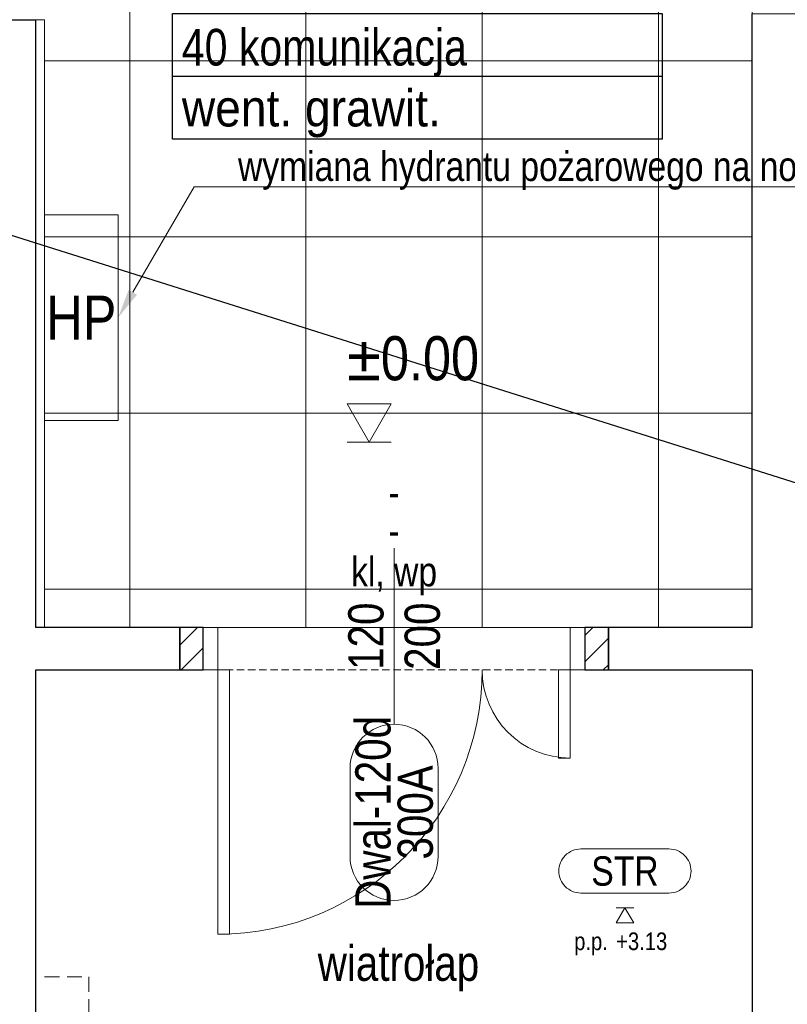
# Model space of a CAD drawing. Header units: millimetres. Extents: x -53179 to 121817, y -123620 to 254214.
# Tile 240 of 256: x 39415 to 42029, y 2456 to 5810. Entities that reach past the tile are written whole.
import ezdxf
from ezdxf import colors
from ezdxf.entities.mleader import LeaderData, LeaderLine
from ezdxf.enums import TextEntityAlignment as Align
from ezdxf.math import Vec2, Vec3

# ---------------------------------------------------------------- set-up
doc = ezdxf.new("R2010")
doc.units = ezdxf.units.MM
doc.linetypes.add('xref_ACAD-LSN_dyspozytornia_PW_rzuty_12$0$DASHED', pattern=[19.05, 12.7, -6.35])
doc.layers.add('METKI', color=7, linetype='Continuous')
doc.layers.add('WM_opis', color=7, linetype='Continuous')
for name, color, linetype, lineweight in [('xref', 8, 'Continuous', 13), ('xref_ACAD-LSN_dyspozytornia_PW_rzuty_12$0$A drzwi aluminiowe', 8, 'Continuous', 9), ('xref_ACAD-LSN_dyspozytornia_PW_rzuty_12$0$A hatch', 8, 'Continuous', 5), ('xref_ACAD-LSN_dyspozytornia_PW_rzuty_12$0$A hydrant', 8, 'Continuous', 13), ('xref_ACAD-LSN_dyspozytornia_PW_rzuty_12$0$A koty architektura', 8, 'Continuous', 9), ('xref_ACAD-LSN_dyspozytornia_PW_rzuty_12$0$A opis', 8, 'Continuous', 13), ('xref_ACAD-LSN_dyspozytornia_PW_rzuty_12$0$A opis stolarka', 8, 'Continuous', 9), ('xref_ACAD-LSN_dyspozytornia_PW_rzuty_12$0$A opis stolarka NWD typ', 8, 'Continuous', 9), ('xref_ACAD-LSN_dyspozytornia_PW_rzuty_12$0$A opis stolarka NWD wyposażenie', 8, 'Continuous', 9), ('xref_ACAD-LSN_dyspozytornia_PW_rzuty_12$0$A opis technologia', 8, 'Continuous', 13), ('xref_ACAD-LSN_dyspozytornia_PW_rzuty_12$0$A sufit', 8, 'Continuous', 9), ('xref_ACAD-LSN_dyspozytornia_PW_rzuty_12$0$A sufit obrys', 8, 'Continuous', 18), ('xref_ACAD-LSN_dyspozytornia_PW_rzuty_12$0$A sufit podwieszany opis', 8, 'Continuous', 13), ('xref_ACAD-LSN_dyspozytornia_PW_rzuty_12$0$A widok wyżej', 8, 'xref_ACAD-LSN_dyspozytornia_PW_rzuty_12$0$DASHED', 9), ('xref_ACAD-LSN_dyspozytornia_PW_rzuty_12$0$A-Wall', 8, 'Continuous', 25)]:
    doc.layers.add(name, color=color, linetype=linetype, lineweight=lineweight)
doc.layers.add('xref_ACAD-LSN_dyspozytornia_PW_rzuty_12$0$A opis ppoż drzwi', color=8, linetype='Continuous', lineweight=13, transparency=0.25)
doc.styles.get("Standard").update_dxf_attribs({"font": 'arial.ttf'})
doc.styles.add('xref_ACAD-LSN_dyspozytornia_PW_rzuty_12$0$STYL ASA', font='ARIALN.TTF')

# ---------------------------------------------------------------- blocks, each defined once
blk = doc.blocks.new('xref_ACAD-LSN_dyspozytornia_PW_rzuty_12$0$rzedna_ARCH_UP')
at = {"color": 0, "linetype": 'ByBlock'}
blk.add_line((0.05, 0), (-0.05, 0), dxfattribs=at)
blk.add_lwpolyline([(0, 0), (0.05, 0.0866), (-0.05, 0.0866)], close=True, dxfattribs=at)
at = {"color": 0, "linetype": 'ByBlock', "style": 'xref_ACAD-LSN_dyspozytornia_PW_rzuty_12$0$STYL ASA'}
blk.add_attdef('PREFIX', text='', height=0.1, dxfattribs=at).set_placement((-0.0971, 0.1405), align=Align.RIGHT)
for tag, p in [('ELEVATION', (-0.05, 0.1405)), ('SUFFIX', (0.1279, 0))]:
    blk.add_attdef(tag, p, '', height=0.1, dxfattribs=at)
blk = doc.blocks.new('xref_ACAD-LSN_dyspozytornia_PW_rzuty_12$0$środek')
blk.add_line((0, 0), (0, -10))
blk = doc.blocks.new('xref_ACAD-LSN_dyspozytornia_PW_rzuty_12$0$ddtag_DOWN')
at = {"transparency": 33554687}
blk.add_lwpolyline([(0, -30), (0, 30)], dxfattribs=at)
at = {"layer": 'xref_ACAD-LSN_dyspozytornia_PW_rzuty_12$0$A opis stolarka NWD typ', "transparency": 33554687}
blk.add_lwpolyline([(15, -75, -1), (-15, -75), (-15, -45, -1), (15, -45)], format="xyb", close=True, dxfattribs=at)
at = {"ltscale": 0.1, "transparency": 33554687, "style": 'xref_ACAD-LSN_dyspozytornia_PW_rzuty_12$0$STYL ASA'}
blk.add_attdef('DOORS:SZEROKOŚĆ', text='', height=12, rotation=90, dxfattribs=at).set_placement((0, 0, 0), align=Align.BOTTOM_CENTER)
blk.add_attdef('DOORS:WYSOKOŚĆ', text='', height=12, rotation=90, dxfattribs=at).set_placement((3.6, 0, 0), align=Align.TOP_CENTER)
blk.add_attdef('DOORS:AKUSTYKA', text='', height=10, dxfattribs=at).set_placement((0, 49), align=Align.MIDDLE_CENTER)
at = {"layer": 'xref_ACAD-LSN_dyspozytornia_PW_rzuty_12$0$A opis ppoż drzwi', "ltscale": 0.1, "transparency": 33554687, "style": 'xref_ACAD-LSN_dyspozytornia_PW_rzuty_12$0$STYL ASA'}
blk.add_attdef('DOORS:PPOŻ', text='', height=10, dxfattribs=at).set_placement((0, 36), align=Align.MIDDLE_CENTER)
at = {"layer": 'xref_ACAD-LSN_dyspozytornia_PW_rzuty_12$0$A opis stolarka NWD typ', "ltscale": 0.1, "transparency": 33554687, "style": 'xref_ACAD-LSN_dyspozytornia_PW_rzuty_12$0$STYL ASA'}
blk.add_attdef('DOORS:PODTYP', text='', height=12, rotation=90, dxfattribs=at).set_placement((1.2, -60, 0), align=Align.TOP_CENTER)
blk.add_attdef('DOORS:TYP', text='', height=12, rotation=90, dxfattribs=at).set_placement((2.4, -60, 0), align=Align.BOTTOM_CENTER)
at = {"layer": 'xref_ACAD-LSN_dyspozytornia_PW_rzuty_12$0$A opis stolarka NWD wyposażenie', "ltscale": 0.1, "transparency": 33554687, "style": 'xref_ACAD-LSN_dyspozytornia_PW_rzuty_12$0$STYL ASA'}
blk.add_attdef('DOORS:WYPOSAŻENIE', text='', height=10, dxfattribs=at).set_placement((0, 22), align=Align.MIDDLE_CENTER)
blk = doc.blocks.new('xref_ACAD-LSN_dyspozytornia_PW_rzuty_12$0$metka')
blk.add_lwpolyline([(-15, -7.5), (15, -7.5, 0.414214), (22.5, 0), (22.5, 0, 0.414214), (15, 7.5), (-15, 7.5, 0.414214), (-22.5, 0), (-22.5, 0, 0.414214)], format="xyb", close=True)
at = {"style": 'xref_ACAD-LSN_dyspozytornia_PW_rzuty_12$0$STYL ASA'}
blk.add_attdef('DETAIL:NO', text='', height=10, dxfattribs=at).set_placement((0, 0), align=Align.MIDDLE_CENTER)
blk = doc.blocks.new('xref_ACAD-LSN_dyspozytornia_PW_rzuty_12$0$Anno_Elevation_Label_8')
at = {"color": 0, "linetype": 'ByBlock'}
blk.add_line((-0.05, 0), (0.05, 0), dxfattribs=at)
blk.add_lwpolyline([(0, 0), (-0.05, -0.0866), (0.05, -0.0866)], close=True, dxfattribs=at)
at = {"color": 0, "linetype": 'ByBlock', "style": 'xref_ACAD-LSN_dyspozytornia_PW_rzuty_12$0$STYL ASA'}
blk.add_attdef('PREFIX', text='', height=0.1, dxfattribs=at).set_placement((-0.0971, -0.2406), align=Align.RIGHT)
for tag, p in [('ELEVATION', (-0.05, -0.2406)), ('SUFFIX', (-0.05, -0.3811))]:
    blk.add_attdef(tag, p, '', height=0.1, dxfattribs=at)
blk = doc.blocks.new('xref_ACAD-LSN_dyspozytornia_PW_rzuty_12')
at = {"layer": 'xref_ACAD-LSN_dyspozytornia_PW_rzuty_12$0$A hatch', "linetype": 'Continuous', "lineweight": 5}
h = blk.add_hatch(dxfattribs=at)
h.set_pattern_fill('ANSI31', color=256, scale=2, style=0)
h.paths.add_polyline_path([(71603.68, 91048.72), (71603.68, 91063.22), (71595.68, 91063.22), (71595.68, 91048.72)], flags=0)
h.paths.add_polyline_path([(71465.68, 91048.72), (71465.68, 91063.22), (71457.68, 91063.22), (71457.68, 91048.72)], flags=0)
at = {"layer": 'xref_ACAD-LSN_dyspozytornia_PW_rzuty_12$0$A drzwi aluminiowe', "linetype": 'Continuous', "lineweight": 9, "ltscale": 0.2}
for points in [[(71470.68, 91063.22), (71465.68, 91063.22), (71465.68, 91048.72), (71470.68, 91048.72)], [(71590.68, 91063.22), (71595.68, 91063.22), (71595.68, 91048.72), (71590.68, 91048.72)]]:
    blk.add_lwpolyline(points, close=True, dxfattribs=at)
at = {"layer": 'xref_ACAD-LSN_dyspozytornia_PW_rzuty_12$0$A drzwi aluminiowe', "linetype": 'Continuous', "lineweight": 9}
for points in [[(71470.68, 91048.72), (71474.68, 91048.72), (71474.68, 90958.72), (71470.68, 90958.72)], [(71590.68, 91018.72), (71586.68, 91018.72), (71586.68, 91048.72), (71590.68, 91048.72)]]:
    blk.add_lwpolyline(points, close=True, dxfattribs=at)
at = {"layer": 'xref_ACAD-LSN_dyspozytornia_PW_rzuty_12$0$A drzwi aluminiowe', "linetype": 'Continuous', "lineweight": 9, "ltscale": 0.2, "extrusion": (0, 0, -1)}
blk.add_arc((-71470.68, 91048.72), 90, 180, 270, dxfattribs=at)
at = {"layer": 'xref_ACAD-LSN_dyspozytornia_PW_rzuty_12$0$A drzwi aluminiowe', "linetype": 'Continuous', "lineweight": 9, "ltscale": 0.2}
blk.add_arc((71590.68, 91048.72), 30, 180, 270, dxfattribs=at)
at = {"layer": 'xref_ACAD-LSN_dyspozytornia_PW_rzuty_12$0$A hydrant'}
blk.add_lwpolyline([(71411.68, 91203.72), (71436.68, 91203.72), (71436.68, 91133.72), (71411.68, 91133.72)], close=True, dxfattribs=at)
at = {"layer": 'xref_ACAD-LSN_dyspozytornia_PW_rzuty_12$0$A sufit', "linetype": 'Continuous', "lineweight": 9}
for p, q in [((71440.68, 91063.22), (71440.68, 91496.22)), ((71500.68, 91063.22), (71500.68, 91496.22)), ((71560.68, 91063.22), (71560.68, 91496.22)), ((71620.68, 91063.22), (71620.68, 91496.22)), ((71411.68, 91256.22), (71652.68, 91256.22)), ((71411.68, 91196.22), (71652.68, 91196.22)), ((71411.68, 91136.22), (71652.68, 91136.22)), ((71411.68, 91076.22), (71652.68, 91076.22))]:
    blk.add_line(p, q, dxfattribs=at)
at = {"layer": 'xref_ACAD-LSN_dyspozytornia_PW_rzuty_12$0$A sufit obrys'}
blk.add_lwpolyline([(71652.68, 91496.22), (71411.68, 91496.22), (71411.68, 91473.22), (70096.18, 91473.22), (70096.18, 91270.22), (71411.68, 91270.22), (71411.68, 91063.22), (71652.68, 91063.22), (71652.68, 91272.22), (71961.68, 91272.22), (71961.68, 91480.22), (71680.68, 91480.22), (71680.68, 91473.22), (71652.68, 91473.22)], close=True, dxfattribs=at)
at = {"layer": 'xref_ACAD-LSN_dyspozytornia_PW_rzuty_12$0$A widok wyżej', "linetype": 'xref_ACAD-LSN_dyspozytornia_PW_rzuty_12$0$DASHED', "lineweight": 9, "ltscale": 0.2}
for p, q in [((71595.68, 91063.22), (71465.68, 91063.22)), ((71465.68, 91048.72), (71595.68, 91048.72))]:
    blk.add_line(p, q, dxfattribs=at)
at = {"layer": 'xref_ACAD-LSN_dyspozytornia_PW_rzuty_12$0$A widok wyżej', "ltscale": 0.4}
for points in [[(71652.68, 91270.22), (71652.68, 91473.22)], [(71411.68, 90944.22), (71426.68, 90944.22), (71426.68, 90924.22), (71411.68, 90924.22)]]:
    blk.add_lwpolyline(points, dxfattribs=at)
at = {"layer": 'xref_ACAD-LSN_dyspozytornia_PW_rzuty_12$0$A-Wall', "linetype": 'Continuous', "lineweight": 25}
for p, q in [((71652.68, 91063.22), (71652.68, 91272.22)), ((71284.68, 91270.22), (71408.68, 91270.22)), ((71408.68, 91063.22), (71408.68, 91270.22)), ((71457.68, 91063.22), (71408.68, 91063.22)), ((71465.68, 91063.22), (71457.68, 91063.22)), ((71457.68, 91063.22), (71457.68, 91048.72)), ((71457.68, 91048.72), (71457.68, 91063.22)), ((71465.68, 91048.72), (71465.68, 91063.22)), ((71603.68, 91063.22), (71595.68, 91063.22)), ((71595.68, 91063.22), (71595.68, 91048.72)), ((71603.68, 91063.22), (71603.68, 91048.72)), ((71652.68, 91063.22), (71603.68, 91063.22)), ((71603.68, 91048.72), (71603.68, 91063.22)), ((71408.68, 90819.72), (71408.68, 91048.72)), ((71408.68, 91048.72), (71457.68, 91048.72)), ((71457.68, 91048.72), (71465.68, 91048.72)), ((71595.68, 91048.72), (71603.68, 91048.72)), ((71603.68, 91048.72), (71652.68, 91048.72)), ((71652.68, 91048.72), (71652.68, 90879.72))]:
    blk.add_line(p, q, dxfattribs=at)
at = {"layer": 'xref_ACAD-LSN_dyspozytornia_PW_rzuty_12$0$A drzwi aluminiowe', "linetype": 'Continuous', "lineweight": 9, "ltscale": 0.2, "extrusion": (0, 0, -1), "zscale": -1, "rotation": 180}
blk.add_blockref('xref_ACAD-LSN_dyspozytornia_PW_rzuty_12$0$środek', (-71530.68, 91055.97), dxfattribs=at)
at = {"layer": 'xref_ACAD-LSN_dyspozytornia_PW_rzuty_12$0$A koty architektura', "linetype": 'Continuous', "lineweight": 9, "xscale": 150, "yscale": 150, "zscale": 150}
blk.add_blockref('xref_ACAD-LSN_dyspozytornia_PW_rzuty_12$0$rzedna_ARCH_UP', (71522.19, 91126.33), dxfattribs=at).add_auto_attribs({'ELEVATION': '±0.00'})
at = {"layer": 'xref_ACAD-LSN_dyspozytornia_PW_rzuty_12$0$A opis stolarka', "linetype": 'Continuous', "lineweight": 9}
ref = blk.add_blockref('xref_ACAD-LSN_dyspozytornia_PW_rzuty_12$0$ddtag_DOWN', (71530.68, 91060.22, 0), dxfattribs=at)
ref.add_attrib('DOORS:AKUSTYKA', '-', dxfattribs={"layer": '0', "ltscale": 0.1, "height": 10, "style": 'xref_ACAD-LSN_dyspozytornia_PW_rzuty_12$0$STYL ASA'}).set_placement((71530.68, 91109.22, 0), align=Align.MIDDLE_CENTER)
ref.add_attrib('DOORS:PPOŻ', '-', dxfattribs={"layer": 'xref_ACAD-LSN_dyspozytornia_PW_rzuty_12$0$A opis ppoż drzwi', "ltscale": 0.1, "height": 10, "style": 'xref_ACAD-LSN_dyspozytornia_PW_rzuty_12$0$STYL ASA'}).set_placement((71530.68, 91096.22, 0), align=Align.MIDDLE_CENTER)
ref.add_attrib('DOORS:WYSOKOŚĆ', '200', dxfattribs={"layer": '0', "ltscale": 0.1, "height": 12, "rotation": 90, "style": 'xref_ACAD-LSN_dyspozytornia_PW_rzuty_12$0$STYL ASA'}).set_placement((71534.28, 91060.22), align=Align.TOP_CENTER)
ref.add_attrib('DOORS:SZEROKOŚĆ', '120', dxfattribs={"layer": '0', "ltscale": 0.1, "height": 12, "rotation": 90, "style": 'xref_ACAD-LSN_dyspozytornia_PW_rzuty_12$0$STYL ASA'}).set_placement((71530.68, 91060.22), align=Align.BOTTOM_CENTER)
ref.add_attrib('DOORS:PODTYP', '300A', dxfattribs={"layer": 'xref_ACAD-LSN_dyspozytornia_PW_rzuty_12$0$A opis stolarka NWD typ', "ltscale": 0.1, "height": 12, "rotation": 90, "style": 'xref_ACAD-LSN_dyspozytornia_PW_rzuty_12$0$STYL ASA'}).set_placement((71531.88, 91000.22), align=Align.TOP_CENTER)
ref.add_attrib('DOORS:TYP', 'Dwal-120d', dxfattribs={"layer": 'xref_ACAD-LSN_dyspozytornia_PW_rzuty_12$0$A opis stolarka NWD typ', "ltscale": 0.1, "height": 12, "rotation": 90, "style": 'xref_ACAD-LSN_dyspozytornia_PW_rzuty_12$0$STYL ASA'}).set_placement((71533.08, 91000.22), align=Align.BOTTOM_CENTER)
ref.add_attrib('DOORS:WYPOSAŻENIE', 'kl, wp', dxfattribs={"layer": 'xref_ACAD-LSN_dyspozytornia_PW_rzuty_12$0$A opis stolarka NWD wyposażenie', "ltscale": 0.1, "height": 10, "style": 'xref_ACAD-LSN_dyspozytornia_PW_rzuty_12$0$STYL ASA'}).set_placement((71530.68, 91082.22, 0), align=Align.MIDDLE_CENTER)
at = {"layer": 'xref_ACAD-LSN_dyspozytornia_PW_rzuty_12$0$A sufit podwieszany opis', "linetype": 'Continuous', "lineweight": 13}
blk.add_blockref('xref_ACAD-LSN_dyspozytornia_PW_rzuty_12$0$metka', (71609.31, 90980.25), dxfattribs=at).add_auto_attribs({'DETAIL:NO': 'STR'})
at = {"layer": 'xref_ACAD-LSN_dyspozytornia_PW_rzuty_12$0$A sufit podwieszany opis', "linetype": 'Continuous', "lineweight": 13, "xscale": 60, "yscale": 60, "zscale": 60}
blk.add_blockref('xref_ACAD-LSN_dyspozytornia_PW_rzuty_12$0$Anno_Elevation_Label_8', (71609.31, 90967.75, 313), dxfattribs=at).add_auto_attribs({'PREFIX': 'p.p.', 'ELEVATION': '+3.13'})
at = {"layer": 'xref_ACAD-LSN_dyspozytornia_PW_rzuty_12$0$A hydrant', "insert": (71424.18, 91168.72), "char_height": 15, "attachment_point": 5, "style": 'xref_ACAD-LSN_dyspozytornia_PW_rzuty_12$0$STYL ASA'}
blk.add_mtext_dynamic_manual_height_columns('\\pxqc;HP', width=187.6495, gutter_width=1, heights=[0], dxfattribs=at)
at = {"layer": 'xref_ACAD-LSN_dyspozytornia_PW_rzuty_12$0$A opis technologia', "insert": (71532.18, 90939.22), "char_height": 12, "attachment_point": 8, "style": 'xref_ACAD-LSN_dyspozytornia_PW_rzuty_12$0$STYL ASA'}
blk.add_mtext_dynamic_manual_height_columns('wiatrołap', width=187.6495, gutter_width=1, heights=[0], dxfattribs=at)
at = {"layer": 'xref_ACAD-LSN_dyspozytornia_PW_rzuty_12$0$A opis', "linetype": 'Continuous', "lineweight": 9}
ml = blk.add_multileader_mtext('Standard', dxfattribs=at)
ml.set_content('wymiana hydrantu pożarowego na nowy DN25 o dł. 30 m', color=256, style='xref_ACAD-LSN_dyspozytornia_PW_rzuty_12$0$STYL ASA')
ml.set_leader_properties()
ml.build(insert=Vec2(0, 0))
ml.multileader.update_dxf_attribs({"text_left_attachment_type": 6, "text_right_attachment_type": 6, "dogleg_length": 3, "arrow_head_size": 10})
ctx = ml.context
ctx.base_point, ctx.char_height, ctx.arrow_head_size, ctx.landing_gap_size, ctx.plane_origin = Vec3(71467.54, 91213.27), 10, 10, 10, Vec3(71183.34, 90719.88)
ctx.left_attachment, ctx.right_attachment = 6, 6
notes = []
notes.append((ctx, [(0, (1, 1, 0), (71462.55, 91213.27), (1, 0), 4.99, [(0, [(71436.68, 91168.72)], 0, [])])]))
ctx.mtext.insert, ctx.mtext.width, ctx.mtext.line_spacing_factor, ctx.mtext.flow_direction = Vec3(71477.54, 91225.27), 114.2325, 0.96, 5
for ctx, leaders in notes:
    for number, flags, end, landing, length, lines in leaders:
        leader = LeaderData()
        leader.index, (leader.has_last_leader_line, leader.has_dogleg_vector, leader.attachment_direction) = number, flags
        leader.last_leader_point, leader.dogleg_vector, leader.dogleg_length = Vec3(end), Vec3(landing), length
        for number, points, colour, breaks in lines:
            line = LeaderLine()
            line.index, line.vertices, line.color, line.breaks = number, Vec3.list(points), colors.encode_raw_color(colour), breaks
            leader.lines.append(line)
        ctx.leaders.append(leader)

msp = doc.modelspace()

# ---------------------------------------------------------------- block references
at = {"layer": 'xref', "xscale": 10, "yscale": 10, "zscale": 10}
msp.add_blockref('xref_ACAD-LSN_dyspozytornia_PW_rzuty_12', (-674616.8, -906892.2), dxfattribs=at)

# ---------------------------------------------------------------- next in the draw order: linework, layer by layer
at = {"layer": 'METKI'}
for points in [[(39935.1, 5831), (41602.5, 5831), (41602.5, 5403.6), (39935.1, 5403.6)], [(39935.1, 5617.3), (41602.5, 5617.3), (41602.5, 5403.6), (39935.1, 5403.6)]]:
    msp.add_lwpolyline(points, close=True, dxfattribs=at)

# ---------------------------------------------------------------- next in the draw order: texts
for s, width, p in [('40 komunikacja', 0.8, (39967.3, 5653.8)), ('went. grawit.', 0.9, (39967.3, 5446.3))]:
    msp.add_text(s, height=125, dxfattribs=dict(at, width=width)).set_placement(p)

# ---------------------------------------------------------------- next in the draw order: leaders
at = {"layer": 'WM_opis', "lineweight": 9}
ml = msp.add_multileader_mtext('Standard', dxfattribs=at)
ml.set_content('\\fArial Narrow|b0|i0|c238;Poza zakresem opracowania', color=256)
ml.set_leader_properties(color=256)
ml.build(insert=Vec2(0, 0))
ml.multileader.update_dxf_attribs({"dogleg_length": 4, "arrow_head_size": 150})
ctx = ml.context
ctx.base_point, ctx.char_height, ctx.arrow_head_size, ctx.landing_gap_size, ctx.plane_origin = Vec3(39778.8, 110791.2), 125, 150, 15, Vec3(150493.4, 139009.3)
ctx.text_align_type = 1
notes = []
notes.append((ctx, [(0, (0, 0, 0), (0, 0), (1, 0), 1, [])]))
ctx.mtext.insert, ctx.mtext.alignment = Vec3(40705, 110871), 2
ml = msp.add_multileader_mtext('Standard', dxfattribs=at)
ml.set_content('\\fArial Narrow|b0|i0|c238;Poza zakresem opracowania', color=256)
ml.set_leader_properties(color=256)
ml.build(insert=Vec2(0, 0))
ml.multileader.update_dxf_attribs({"dogleg_length": 4, "arrow_head_size": 150})
ctx = ml.context
ctx.base_point, ctx.char_height, ctx.arrow_head_size, ctx.landing_gap_size, ctx.plane_origin = Vec3(43183.3, 110791.2), 125, 150, 15, Vec3(153897.9, 139009.3)
ctx.text_align_type = 1
notes.append((ctx, [(0, (0, 0, 0), (0, 0), (1, 0), 1, [])]))
ctx.mtext.insert, ctx.mtext.alignment = Vec3(44109.5, 110871), 2
ml = msp.add_multileader_mtext('Standard', dxfattribs=at)
ml.set_content('\\fArial Narrow|b0|i0|c238;Poza zakresem opracowania', color=256)
ml.set_leader_properties(color=256)
ml.build(insert=Vec2(0, 0))
ml.multileader.update_dxf_attribs({"dogleg_length": 4, "arrow_head_size": 150})
ctx = ml.context
ctx.base_point, ctx.char_height, ctx.arrow_head_size, ctx.landing_gap_size, ctx.plane_origin = Vec3(48591.1, 110791.2), 125, 150, 15, Vec3(159305.7, 139009.3)
ctx.text_align_type = 1
notes.append((ctx, [(0, (0, 0, 0), (0, 0), (1, 0), 1, [])]))
ctx.mtext.insert, ctx.mtext.alignment = Vec3(49517.3, 110871), 2
ml = msp.add_multileader_mtext('Standard', dxfattribs=at)
ml.set_content('\\fArial Narrow|b0|i0|c238;Poza zakresem opracowania', color=256)
ml.set_leader_properties(color=256)
ml.build(insert=Vec2(0, 0))
ml.multileader.update_dxf_attribs({"dogleg_length": 4, "arrow_head_size": 150})
ctx = ml.context
ctx.base_point, ctx.char_height, ctx.arrow_head_size, ctx.landing_gap_size, ctx.plane_origin = Vec3(51708.2, 110791.2), 125, 150, 15, Vec3(162422.8, 139009.3)
ctx.text_align_type = 1
notes.append((ctx, [(0, (0, 0, 0), (0, 0), (1, 0), 1, [])]))
ctx.mtext.insert, ctx.mtext.alignment = Vec3(52634.5, 110871), 2
ml = msp.add_multileader_mtext('Standard', dxfattribs=at)
ml.set_content('\\fArial Narrow|b0|i0|c238;Poza zakresem opracowania', color=256)
ml.set_leader_properties(color=256)
ml.build(insert=Vec2(0, 0))
ml.multileader.update_dxf_attribs({"dogleg_length": 4, "arrow_head_size": 150})
ctx = ml.context
ctx.base_point, ctx.char_height, ctx.arrow_head_size, ctx.landing_gap_size, ctx.plane_origin = Vec3(49892.2, 103205.3), 125, 150, 15, Vec3(160606.8, 131423.4)
ctx.text_align_type = 1
notes.append((ctx, [(0, (0, 0, 0), (0, 0), (1, 0), 1, [])]))
ctx.mtext.insert, ctx.mtext.alignment = Vec3(50818.4, 103285.1), 2
ml = msp.add_multileader_mtext('Standard', dxfattribs=at)
ml.set_content('\\fArial Narrow|b0|i0|c238;Poza zakresem opracowania', color=256)
ml.set_leader_properties(color=256)
ml.build(insert=Vec2(0, 0))
ml.multileader.update_dxf_attribs({"dogleg_length": 4, "arrow_head_size": 150})
ctx = ml.context
ctx.base_point, ctx.char_height, ctx.arrow_head_size, ctx.landing_gap_size, ctx.plane_origin = Vec3(45528.2, 103205.3), 125, 150, 15, Vec3(156242.8, 131423.4)
ctx.text_align_type = 1
notes.append((ctx, [(0, (0, 0, 0), (0, 0), (1, 0), 1, [])]))
ctx.mtext.insert, ctx.mtext.alignment = Vec3(46454.4, 103285.1), 2
ml = msp.add_multileader_mtext('Standard', dxfattribs=at)
ml.set_content('\\fArial Narrow|b0|i0|c238;Poza zakresem opracowania', color=256)
ml.set_leader_properties(color=256)
ml.build(insert=Vec2(0, 0))
ml.multileader.update_dxf_attribs({"dogleg_length": 4, "arrow_head_size": 150})
ctx = ml.context
ctx.base_point, ctx.char_height, ctx.arrow_head_size, ctx.landing_gap_size, ctx.plane_origin = Vec3(42682.1, 103205.3), 125, 150, 15, Vec3(153396.7, 131423.4)
ctx.text_align_type = 1
notes.append((ctx, [(0, (0, 0, 0), (0, 0), (1, 0), 1, [])]))
ctx.mtext.insert, ctx.mtext.alignment = Vec3(43608.3, 103285.1), 2
ml = msp.add_multileader_mtext('Standard', dxfattribs=at)
ml.set_content('\\fArial Narrow|b0|i0|c238;Poza zakresem opracowania', color=256)
ml.set_leader_properties(color=256)
ml.build(insert=Vec2(0, 0))
ml.multileader.update_dxf_attribs({"dogleg_length": 4, "arrow_head_size": 150})
ctx = ml.context
ctx.base_point, ctx.char_height, ctx.arrow_head_size, ctx.landing_gap_size, ctx.plane_origin = Vec3(39917.4, 103205.3), 125, 150, 15, Vec3(150632, 131423.4)
ctx.text_align_type = 1
notes.append((ctx, [(0, (0, 0, 0), (0, 0), (1, 0), 1, [])]))
ctx.mtext.insert, ctx.mtext.alignment = Vec3(40843.6, 103285.1), 2
ml = msp.add_multileader_mtext('Standard', dxfattribs=at)
ml.set_content('\\fArial Narrow|b0|i0|c238;Tłumiki akustyczne', color=256)
ml.set_leader_properties(color=256)
ml.build(insert=Vec2(0, 0))
ml.multileader.update_dxf_attribs({"dogleg_length": 4, "arrow_head_size": 150})
ctx = ml.context
ctx.base_point, ctx.char_height, ctx.arrow_head_size, ctx.landing_gap_size, ctx.plane_origin = Vec3(230166.1, 19339.2), 125, 150, 15, Vec3(330017.7, 17310.6)
notes.append((ctx, [(0, (0, 0, 0), (0, 0), (1, 0), 1, [])]))
ctx.mtext.insert, ctx.mtext.width = Vec3(88630.5, 11651.7), 9634.523
ml = msp.add_multileader_mtext('Standard', dxfattribs=at)
ml.set_content('\\fArial Narrow|b0|i0|c238;T1 - Tłumik akustyczny okrągły np. typu CLA-A-100-500; masa 3kg', color=256)
ml.set_leader_properties(color=256)
ml.build(insert=Vec2(0, 0))
ml.multileader.update_dxf_attribs({"dogleg_length": 4, "arrow_head_size": 150})
ctx = ml.context
ctx.base_point, ctx.char_height, ctx.arrow_head_size, ctx.landing_gap_size, ctx.plane_origin = Vec3(88615.5, 11322.6), 125, 150, 15, Vec3(330017.7, 17062.3)
notes.append((ctx, [(0, (0, 0, 0), (0, 0), (1, 0), 1, [])]))
ctx.mtext.insert, ctx.mtext.width = Vec3(88630.5, 11403.4), 9634.523
ml = msp.add_multileader_mtext('Standard', dxfattribs=at)
ml.set_content('\\fArial Narrow|b0|i0|c238;T2 - Tłumik akustyczny prostokątny np. typu MORENDO a-0253-600-250-1250; masa 25kg', color=256)
ml.set_leader_properties(color=256)
ml.build(insert=Vec2(0, 0))
ml.multileader.update_dxf_attribs({"dogleg_length": 4, "arrow_head_size": 150})
ctx = ml.context
ctx.base_point, ctx.char_height, ctx.arrow_head_size, ctx.landing_gap_size, ctx.plane_origin = Vec3(88615.5, 11074.2), 125, 150, 15, Vec3(330017.7, 16814)
notes.append((ctx, [(0, (0, 0, 0), (0, 0), (1, 0), 1, [])]))
ctx.mtext.insert, ctx.mtext.width = Vec3(88630.5, 11155.1), 9634.523
ml = msp.add_multileader_mtext('Standard', dxfattribs=at)
ml.set_content('\\fArial Narrow|b0|i0|c238;T3 - Tłumik akustyczny prostokątny np. typu MORENDO a-0253-500-250-1250; masa 22kg', color=256)
ml.set_leader_properties(color=256)
ml.build(insert=Vec2(0, 0))
ml.multileader.update_dxf_attribs({"dogleg_length": 4, "arrow_head_size": 150})
ctx = ml.context
ctx.base_point, ctx.char_height, ctx.arrow_head_size, ctx.landing_gap_size, ctx.plane_origin = Vec3(88615.5, 10825.9), 125, 150, 15, Vec3(330017.7, 16565.6)
notes.append((ctx, [(0, (0, 0, 0), (0, 0), (1, 0), 1, [])]))
ctx.mtext.insert, ctx.mtext.width = Vec3(88630.5, 10906.8), 9634.523
ml = msp.add_multileader_mtext('Standard', dxfattribs=at)
ml.set_content('\\fArial Narrow|b0|i0|c238;T4 - Tłumik akustyczny prostokątny np. typu MORENDO a-0252-600-250-950; masa 20kg', color=256)
ml.set_leader_properties(color=256)
ml.build(insert=Vec2(0, 0))
ml.multileader.update_dxf_attribs({"dogleg_length": 4, "arrow_head_size": 150})
ctx = ml.context
ctx.base_point, ctx.char_height, ctx.arrow_head_size, ctx.landing_gap_size, ctx.plane_origin = Vec3(88615.5, 10577.6), 125, 150, 15, Vec3(330017.7, 16317.3)
notes.append((ctx, [(0, (0, 0, 0), (0, 0), (1, 0), 1, [])]))
ctx.mtext.insert, ctx.mtext.width = Vec3(88630.5, 10658.4), 9634.523
ml = msp.add_multileader_mtext('Standard', dxfattribs=at)
ml.set_content('%%c6,35/12,7', color=256)
ml.set_leader_properties(color=256)
ml.build(insert=Vec2(0, 0))
ml.multileader.update_dxf_attribs({"dogleg_length": 4, "arrow_head_size": 150})
ctx = ml.context
ctx.base_point, ctx.char_height, ctx.arrow_head_size, ctx.landing_gap_size, ctx.plane_origin = Vec3(39022.3, 6989.4), 125, 150, 15, Vec3(38234.8, -207047.1)
ctx.text_align_type = 1
notes.append((ctx, [(0, (0, 0, 0), (0, 0), (1, 0), 1, [])]))
ctx.mtext.insert, ctx.mtext.alignment = Vec3(39461.5, 7064.2), 2
ml = msp.add_multileader_mtext('Standard', dxfattribs=at)
ml.set_content('Jednostka klimatyzacyjna ścienna w systemie Split np. AFCU-18HRFN8-QRD0A\\PQch nom.= 5,3 kW; Qg nom.= 5,6 kW\\PZasilanie ~1/ 220-240 V/ 50 Hz; \\Pczynnik chłodniczy R32\\PWymiary (szer. x gł. x wys.): 957x213x302mm\\PMasa: 13 kg', color=256)
ml.set_leader_properties(color=256)
ml.build(insert=Vec2(0, 0))
ml.multileader.update_dxf_attribs({"has_text_frame": 1, "dogleg_length": 4, "arrow_head_size": 50})
ctx = ml.context
ctx.base_point, ctx.char_height, ctx.arrow_head_size, ctx.landing_gap_size, ctx.plane_origin = Vec3(42482.7, 4100.4), 125, 50, 15, Vec3(134714.2, 5681.6)
notes.append((ctx, [(0, (1, 1, 0), (42478.7, 4100.4), (1, 0), 4, [(0, [(37941.6, 5531.9)], 0, [])])]))
ctx.mtext.insert, ctx.mtext.width = Vec3(42497.7, 4181.2), 3714.455
for ctx, leaders in notes:
    for number, flags, end, landing, length, lines in leaders:
        leader = LeaderData()
        leader.index, (leader.has_last_leader_line, leader.has_dogleg_vector, leader.attachment_direction) = number, flags
        leader.last_leader_point, leader.dogleg_vector, leader.dogleg_length = Vec3(end), Vec3(landing), length
        for number, points, colour, breaks in lines:
            line = LeaderLine()
            line.index, line.vertices, line.color, line.breaks = number, Vec3.list(points), colors.encode_raw_color(colour), breaks
            leader.lines.append(line)
        ctx.leaders.append(leader)

doc.saveas('drawing.dxf')
